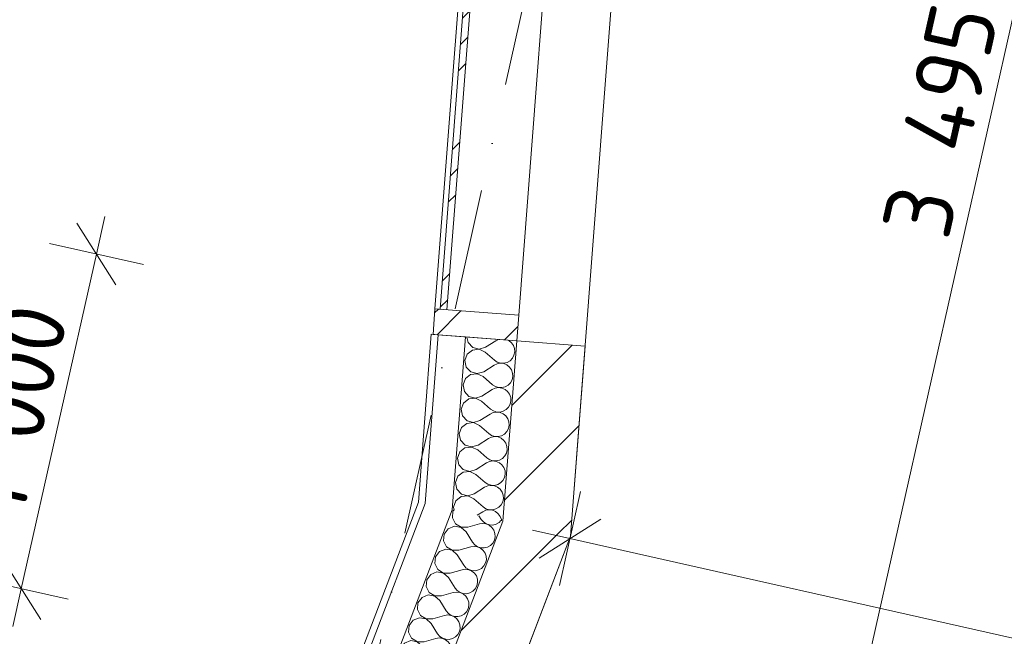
# Model space of a CAD drawing. Header units: millimetres. Extents: x -7213913 to -6930480, y 6129472 to 6353620.
# Tile 47 of 256: x -7203737 to -7200865, y 6177907 to 6179704. Entities that reach past the tile are written whole.
import ezdxf
from ezdxf.enums import TextEntityAlignment as Align

# ---------------------------------------------------------------- set-up
doc = ezdxf.new("R2010")
doc.units = ezdxf.units.MM
doc.header["$MEASUREMENT"] = 0
doc.set_wipeout_variables(frame=1)
doc.linetypes.add('Wipeout_Contour', pattern=[1000, 0, -1000])
doc.linetypes.add('Штрихпунктирная', pattern=[670.277762, 352.777767, -176.388884, 0, -141.111112])
for name, color, linetype in [('S - квартира_помещение.АР', 7, 'Continuous'), ('АР-Стены_внешние_.АР', 7, 'Continuous'), ('АР-Стены_Наружные ВИТРАЖ', 7, 'Continuous'), ('АР-Стены_Перегородки_межквартирные_200.АР', 7, 'Continuous'), ('АР-Чертеж-Оси_Осевые размеры.АР', 7, 'Continuous'), ('АР-Чертеж-Размеры.АР', 7, 'Continuous')]:
    doc.layers.add(name, color=color, linetype=linetype)
for name, color, linetype, lineweight in [('S - квартира_помещение.АР_Ном._пера__2', 8, 'Continuous', 15), ('АР-Стены_внешние_.АР_Ном._пера__1', 7, 'Continuous', 0), ('АР-Стены_Наружные ВИТРАЖ_Ном._пера__120', 7, 'Continuous', 0), ('АР-Стены_Перегородки_межквартирные_200.АР_Ном._пера__1', 7, 'Continuous', 30), ('АР-Чертеж-Оси_Осевые размеры.АР_Ном._пера__1', 7, 'Continuous', 0), ('АР-Чертеж-Оси_Осевые размеры.АР_Ном._пера__120', 7, 'Continuous', 0), ('АР-Чертеж-Размеры.АР_Ном._пера__1', 7, 'Continuous', 0), ('Паспорта Зон Archicad_Ном._пера__1', 7, 'Continuous', 0)]:
    doc.layers.add(name, color=color, linetype=linetype, lineweight=lineweight)
doc.styles.add('РЎР“Р•РќР•Р\xa0Р\x98Р\xa0_РЎРўР\x98Р›Р¬_1', font='txt')
doc.styles.add('РЎР“Р•РќР•Р\xa0Р\x98Р\xa0_РЎРўР\x98Р›Р¬_2', font='calibri.ttf')
doc.styles.add('РЎР“Р•РќР•Р\xa0Р\x98Р\xa0_РЎРўР\x98Р›Р¬_3', font='GOST_Common.ttf')
doc.styles.add('РЎР“Р•РќР•Р\xa0Р\x98Р\xa0_РЎРўР\x98Р›Р¬_5', font='GOTHIC.TTF')
doc.styles.add('РЎР“Р•РќР•Р\xa0Р\x98Р\xa0_РЎРўР\x98Р›Р¬_7', font='isocpeur.ttf')
doc.dimstyles.new('СГЕНЕРИР_СТИЛЬ__2', dxfattribs={"dimtxt": 400, "dimasz": 332.5, "dimexe": 0.18, "dimexo": 0.0625, "dimgap": 0, "dimtad": 1, "dimdec": 0, "dimzin": 0, "dimdsep": 46, "dimtxsty": 'РЎР“Р•РќР•Р\xa0Р\x98Р\xa0_РЎРўР\x98Р›Р¬_5', "dimblk": 'ARROWHEAD_6', "dimblk1": 'ARROWHEAD_6', "dimblk2": 'ARROWHEAD_6', "dimcen": 0.09, "dimse1": 1, "dimse2": 1, "dimclrd": 7, "dimclre": 7, "dimclrt": 7, "dimazin": 0, "dimtfac": 1, "dimtdec": 4, "dimtmove": 2, "dimatfit": 3, "dimfxl": 1, "dimtolj": 1, "dimtzin": 0, "dimarcsym": 0})
doc.dimstyles.new('СГЕНЕРИР_СТИЛЬ__5', dxfattribs={"dimtxt": 200, "dimasz": 142.5, "dimexe": 0.18, "dimexo": 0.0625, "dimgap": 0, "dimtad": 1, "dimdec": 0, "dimzin": 0, "dimdsep": 46, "dimtxsty": 'РЎР“Р•РќР•Р\xa0Р\x98Р\xa0_РЎРўР\x98Р›Р¬_3', "dimblk": 'ARROWHEAD_6', "dimblk1": 'ARROWHEAD_6', "dimblk2": 'ARROWHEAD_6', "dimcen": 0.09, "dimse1": 1, "dimse2": 1, "dimclrd": 7, "dimclre": 7, "dimclrt": 7, "dimazin": 0, "dimtfac": 1, "dimtdec": 4, "dimtmove": 0, "dimatfit": 3, "dimfxl": 1, "dimtolj": 1, "dimtzin": 0, "dimarcsym": 0})
pattern_1 = [(45, (-6566190.34, 6562677.8), (-176.776695, 176.776695), []), (45, (-6566225.7, 6562713.15), (-176.776695, 176.776695), []), (45, (-6566261.05, 6562748.5), (-176.776695, 176.776695), [])]
pattern_2 = [(45, (-6566190.34, 6562677.8), (-127.279217, 127.279217), [])]

# ---------------------------------------------------------------- blocks, each defined once
blk = doc.blocks.new('Кухня-столовая_1_48_10', base_point=(-7200644.6, 6178194.4))
at = {"layer": 'S - квартира_помещение.АР_Ном._пера__2', "color": 8, "linetype": 'Continuous', "lineweight": 15, "flags": 128}
blk.add_lwpolyline([(-7202252.7, 6177877.6), (-7198295.6, 6176988.9), (-7198339.5, 6176793.7), (-7197266.3, 6176552.7), (-7197112.9, 6177235.7), (-7195795.6, 6176939.8), (-7195642.2, 6177622.8), (-7195008, 6177480.4), (-7194505.2, 6179719.3), (-7196749.3, 6180223.4), (-7196738.4, 6180272.1), (-7199637, 6180923.2), (-7199648, 6180874.4), (-7201885.8, 6181377), (-7202130.1, 6178198.2)], close=True, dxfattribs=at)
at = {"layer": 'Паспорта Зон Archicad_Ном._пера__1', "color": 7, "lineweight": 0, "style": 'РЎР“Р•РќР•Р\xa0Р\x98Р\xa0_РЎРўР\x98Р›Р¬_1'}
blk.add_attdef('ROOM_NUMBER', text='', height=250, rotation=347.3417, dxfattribs=at).set_placement((-7200238.5, 6179348.7), align=Align.MIDDLE_CENTER)
at = {"layer": 'Паспорта Зон Archicad_Ном._пера__1', "color": 7, "lineweight": 0, "style": 'РЎР“Р•РќР•Р\xa0Р\x98Р\xa0_РЎРўР\x98Р›Р¬_2'}
blk.add_attdef('ROOM_AREA', text='', height=200, rotation=347.3417, dxfattribs=at).set_placement((-7198260.6, 6177144.9), align=Align.MIDDLE_RIGHT)
blk = doc.blocks.new('Навесная Стена_17_10', base_point=(-6566190.3, 6562677.8))
at = {"layer": 'АР-Стены_Наружные ВИТРАЖ_Ном._пера__120', "color": 7, "linetype": 'Continuous', "lineweight": 0, "flags": 128}
for points in [[(-7202525.5, 6178861.5), (-7202407.1, 6180400.5)], [(-7202281.2, 6178842.8), (-7202162.9, 6180381.7)]]:
    blk.add_lwpolyline(points, dxfattribs=at)
at = {"color": 254, "linetype": 'Wipeout_Contour', "lineweight": 0, "ltscale": 37960606.55012028}
blk.add_wipeout([(-7202392.2, 6180399.4), (-7202510.5, 6178860.4), (-7202490.6, 6178858.8), (-7202372.2, 6180397.8)], dxfattribs=at).dxf.layer = 'АР-Стены_Наружные ВИТРАЖ'
at = {"layer": 'АР-Стены_Наружные ВИТРАЖ', "linetype": 'Continuous', "lineweight": 0, "true_color": 0x000000}
h = blk.add_hatch(dxfattribs=at)
h.set_pattern_fill('АЛЮМИНИЙ_000A', color=18, style=0, pattern_type=2)
h.set_pattern_definition(pattern_1)
h.paths.add_polyline_path([(-7202392.2, 6180399.4), (-7202510.5, 6178860.4), (-7202490.6, 6178858.8), (-7202372.2, 6180397.8)])
at = {"layer": 'АР-Стены_Наружные ВИТРАЖ_Ном._пера__120', "color": 7, "linetype": 'Continuous', "lineweight": 0, "flags": 128}
blk.add_lwpolyline([(-7202392.2, 6180399.4), (-7202372.2, 6180397.8), (-7202490.6, 6178858.8), (-7202510.5, 6178860.4)], close=True, dxfattribs=at)
at = {"color": 254, "linetype": 'Wipeout_Contour', "lineweight": 0, "ltscale": 37958378.61858112}
blk.add_wipeout([(-7202531.2, 6178786.8), (-7202286.9, 6178768), (-7202281.2, 6178842.8), (-7202525.5, 6178861.5)], dxfattribs=at).dxf.layer = 'АР-Стены_Наружные ВИТРАЖ'
at = {"layer": 'АР-Стены_Наружные ВИТРАЖ', "linetype": 'Continuous', "lineweight": 0, "true_color": 0x000000}
h = blk.add_hatch(dxfattribs=at)
h.set_pattern_fill('АЛЮМИНИЙ_000A', color=18, style=0, pattern_type=2)
h.set_pattern_definition(pattern_1)
h.paths.add_polyline_path([(-7202531.2, 6178786.8), (-7202286.9, 6178768), (-7202281.2, 6178842.8), (-7202525.5, 6178861.5)])
at = {"layer": 'АР-Стены_Наружные ВИТРАЖ_Ном._пера__120', "color": 7, "linetype": 'Continuous', "lineweight": 0, "flags": 128}
blk.add_lwpolyline([(-7202531.2, 6178786.8), (-7202525.5, 6178861.5), (-7202281.2, 6178842.8), (-7202286.9, 6178768)], close=True, dxfattribs=at)
blk = doc.blocks.new('Стена_161_10', base_point=(-7202187.2, 6178760.3))
at = {"layer": 'АР-Стены_Перегородки_межквартирные_200.АР', "linetype": 'Continuous', "lineweight": 0, "true_color": 0x000000}
h = blk.add_hatch(dxfattribs=at)
h.set_pattern_fill('БЛОКИ_БЕТОННЫЕ_ЭФФЕКТИВН_28', color=18, style=0, pattern_type=2)
h.set_pattern_definition(pattern_2)
h.paths.add_polyline_path([(-7202286.9, 6178768), (-7202327.3, 6178242.5), (-7202130.1, 6178198.2), (-7202087.5, 6178752.6)])
at = {"layer": 'АР-Стены_Перегородки_межквартирные_200.АР_Ном._пера__1', "color": 7, "linetype": 'Continuous', "lineweight": 15, "flags": 128}
for points in [[(-7202286.9, 6178768), (-7202327.3, 6178242.5)], [(-7202087.5, 6178752.6), (-7202286.9, 6178768)], [(-7202130.1, 6178198.2), (-7202087.5, 6178752.6)]]:
    blk.add_lwpolyline(points, dxfattribs=at)
blk = doc.blocks.new('Стена_162_10', base_point=(-7202228.7, 6178220.4))
at = {"layer": 'АР-Стены_Перегородки_межквартирные_200.АР', "linetype": 'Continuous', "lineweight": 0, "true_color": 0x000000}
h = blk.add_hatch(dxfattribs=at)
h.set_pattern_fill('БЛОКИ_БЕТОННЫЕ_ЭФФЕКТИВН_28', color=18, style=0, pattern_type=2)
h.set_pattern_definition(pattern_2)
h.paths.add_polyline_path([(-7202327.3, 6178242.5), (-7202515.5, 6177750.2), (-7202328.7, 6177678.8), (-7202130.1, 6178198.2)])
at = {"layer": 'АР-Стены_Перегородки_межквартирные_200.АР_Ном._пера__1', "color": 7, "linetype": 'Continuous', "lineweight": 15, "flags": 128}
for points in [[(-7202327.3, 6178242.5), (-7202515.5, 6177750.2)], [(-7202328.7, 6177678.8), (-7202130.1, 6178198.2)], [(-7202515.5, 6177750.2), (-7202328.7, 6177678.8)]]:
    blk.add_lwpolyline(points, dxfattribs=at)
blk = doc.blocks.new('*X676', base_point=(-6566190.3, 6562677.8))
at = {"layer": 'АР-Стены_внешние_.АР_Ном._пера__1', "color": 7, "linetype": 'Continuous', "lineweight": 0}
for p, q in [((-7202432.1, 6178779.1), (-7202428.8, 6178762.9)), ((-7202377.9, 6178749.2), (-7202347.8, 6178768.3)), ((-7202339.7, 6178772), (-7202347.8, 6178768.3)), ((-7202310.2, 6178768.8), (-7202312.9, 6178770)), ((-7202302.6, 6178762.6), (-7202310.2, 6178768.8)), ((-7202416.1, 6178741.1), (-7202431.4, 6178729.1)), ((-7202428.8, 6178762.9), (-7202415.5, 6178748.7)), ((-7202396.6, 6178743.3), (-7202416.1, 6178741.1)), ((-7202415.5, 6178748.7), (-7202396.6, 6178743.6)), ((-7202396.6, 6178743.6), (-7202377.9, 6178749.2)), ((-7202379, 6178734.9), (-7202396.6, 6178743.3)), ((-7202296.9, 6178754.6), (-7202302.6, 6178762.6)), ((-7202293.6, 6178745.3), (-7202296.9, 6178754.6)), ((-7202293, 6178735.5), (-7202293.6, 6178745.3)), ((-7202431.4, 6178729.1), (-7202438.2, 6178710.8)), ((-7202438.2, 6178710.8), (-7202434.3, 6178691.7)), ((-7202379, 6178734.9), (-7202352.2, 6178711.4)), ((-7202352.2, 6178711.4), (-7202343.9, 6178705.9)), ((-7202315.1, 6178705.1), (-7202306.6, 6178710.1)), ((-7202306.6, 6178710.1), (-7202299.8, 6178717.2)), ((-7202299.8, 6178717.2), (-7202295.1, 6178725.8)), ((-7202295.1, 6178725.8), (-7202293, 6178735.5)), ((-7202434.3, 6178691.7), (-7202420.9, 6178677.4)), ((-7202383.4, 6178677.9), (-7202353.3, 6178697.1)), ((-7202344.3, 6178701.2), (-7202353.3, 6178697.1)), ((-7202334.6, 6178702.7), (-7202344.3, 6178701.2)), ((-7202343.9, 6178705.9), (-7202334.5, 6178703)), ((-7202324.8, 6178701.5), (-7202334.6, 6178702.7)), ((-7202334.5, 6178703), (-7202324.7, 6178702.7)), ((-7202315.7, 6178697.6), (-7202324.8, 6178701.5)), ((-7202324.7, 6178702.7), (-7202315.1, 6178705.1)), ((-7202308.1, 6178691.4), (-7202315.7, 6178697.6)), ((-7202302.4, 6178683.4), (-7202308.1, 6178691.4)), ((-7202299.1, 6178674.1), (-7202302.4, 6178683.4)), ((-7202436.9, 6178657.9), (-7202443.7, 6178639.6)), ((-7202421.5, 6178669.9), (-7202436.9, 6178657.9)), ((-7202402.1, 6178672.1), (-7202421.5, 6178669.9)), ((-7202420.9, 6178677.4), (-7202402.1, 6178672.4)), ((-7202402.1, 6178672.4), (-7202383.4, 6178677.9)), ((-7202384.5, 6178663.7), (-7202402.1, 6178672.1)), ((-7202384.5, 6178663.7), (-7202357.6, 6178640.1)), ((-7202305.2, 6178645.9), (-7202300.6, 6178654.6)), ((-7202300.6, 6178654.6), (-7202298.5, 6178664.2)), ((-7202298.5, 6178664.2), (-7202299.1, 6178674.1)), ((-7202443.7, 6178639.6), (-7202439.8, 6178620.5)), ((-7202388.9, 6178606.7), (-7202358.7, 6178625.9)), ((-7202349.8, 6178630), (-7202358.7, 6178625.9)), ((-7202357.6, 6178640.1), (-7202349.4, 6178634.7)), ((-7202340, 6178631.5), (-7202349.8, 6178630)), ((-7202349.4, 6178634.7), (-7202340, 6178631.8)), ((-7202340, 6178631.8), (-7202330.2, 6178631.5)), ((-7202330.3, 6178630.2), (-7202340, 6178631.5)), ((-7202321.2, 6178626.4), (-7202330.3, 6178630.2)), ((-7202330.2, 6178631.5), (-7202320.6, 6178633.9)), ((-7202313.5, 6178620.2), (-7202321.2, 6178626.4)), ((-7202320.6, 6178633.9), (-7202312.1, 6178638.9)), ((-7202312.1, 6178638.9), (-7202305.2, 6178645.9)), ((-7202427, 6178598.7), (-7202442.4, 6178586.7)), ((-7202439.8, 6178620.5), (-7202426.4, 6178606.2)), ((-7202407.6, 6178600.9), (-7202427, 6178598.7)), ((-7202426.4, 6178606.2), (-7202407.6, 6178601.1)), ((-7202407.6, 6178601.1), (-7202388.9, 6178606.7)), ((-7202390, 6178592.5), (-7202407.6, 6178600.9)), ((-7202307.8, 6178612.2), (-7202313.5, 6178620.2)), ((-7202304.6, 6178602.9), (-7202307.8, 6178612.2)), ((-7202304, 6178593), (-7202304.6, 6178602.9)), ((-7202442.4, 6178586.7), (-7202449.1, 6178568.4)), ((-7202449.1, 6178568.4), (-7202445.3, 6178549.2)), ((-7202390, 6178592.5), (-7202363.1, 6178568.9)), ((-7202363.1, 6178568.9), (-7202354.9, 6178563.5)), ((-7202326.1, 6178562.7), (-7202317.6, 6178567.6)), ((-7202317.6, 6178567.6), (-7202310.7, 6178574.7)), ((-7202310.7, 6178574.7), (-7202306.1, 6178583.4)), ((-7202306.1, 6178583.4), (-7202304, 6178593)), ((-7202445.3, 6178549.2), (-7202431.9, 6178535)), ((-7202394.3, 6178535.5), (-7202364.2, 6178554.7)), ((-7202355.3, 6178558.8), (-7202364.2, 6178554.7)), ((-7202345.5, 6178560.3), (-7202355.3, 6178558.8)), ((-7202354.9, 6178563.5), (-7202345.5, 6178560.5)), ((-7202345.5, 6178560.5), (-7202335.6, 6178560.3)), ((-7202335.7, 6178559), (-7202345.5, 6178560.3)), ((-7202326.7, 6178555.2), (-7202335.7, 6178559)), ((-7202335.6, 6178560.3), (-7202326.1, 6178562.7)), ((-7202319, 6178549), (-7202326.7, 6178555.2)), ((-7202313.3, 6178540.9), (-7202319, 6178549)), ((-7202310, 6178531.6), (-7202313.3, 6178540.9)), ((-7202447.9, 6178515.5), (-7202454.6, 6178497.2)), ((-7202432.5, 6178527.5), (-7202447.9, 6178515.5)), ((-7202413.1, 6178529.6), (-7202432.5, 6178527.5)), ((-7202431.9, 6178535), (-7202413.1, 6178529.9)), ((-7202413.1, 6178529.9), (-7202394.3, 6178535.5)), ((-7202395.4, 6178521.3), (-7202413.1, 6178529.6)), ((-7202395.4, 6178521.3), (-7202368.6, 6178497.7)), ((-7202316.2, 6178503.5), (-7202311.5, 6178512.2)), ((-7202311.5, 6178512.2), (-7202309.4, 6178521.8)), ((-7202309.4, 6178521.8), (-7202310, 6178531.6)), ((-7202454.6, 6178497.2), (-7202450.7, 6178478)), ((-7202399.8, 6178464.3), (-7202369.7, 6178483.5)), ((-7202360.7, 6178487.6), (-7202369.7, 6178483.5)), ((-7202368.6, 6178497.7), (-7202360.4, 6178492.3)), ((-7202351, 6178489), (-7202360.7, 6178487.6)), ((-7202360.4, 6178492.3), (-7202351, 6178489.3)), ((-7202351, 6178489.3), (-7202341.1, 6178489.1)), ((-7202341.2, 6178487.8), (-7202351, 6178489)), ((-7202332.1, 6178484), (-7202341.2, 6178487.8)), ((-7202341.1, 6178489.1), (-7202331.6, 6178491.5)), ((-7202324.5, 6178477.8), (-7202332.1, 6178484)), ((-7202331.6, 6178491.5), (-7202323, 6178496.4)), ((-7202323, 6178496.4), (-7202316.2, 6178503.5)), ((-7202438, 6178456.3), (-7202453.3, 6178444.2)), ((-7202450.7, 6178478), (-7202437.4, 6178463.8)), ((-7202418.6, 6178458.4), (-7202438, 6178456.3)), ((-7202437.4, 6178463.8), (-7202418.5, 6178458.7)), ((-7202400.9, 6178450), (-7202418.6, 6178458.4)), ((-7202418.5, 6178458.7), (-7202399.8, 6178464.3)), ((-7202318.8, 6178469.7), (-7202324.5, 6178477.8)), ((-7202315.5, 6178460.4), (-7202318.8, 6178469.7)), ((-7202314.9, 6178450.6), (-7202315.5, 6178460.4)), ((-7202453.3, 6178444.2), (-7202460.1, 6178425.9)), ((-7202460.1, 6178425.9), (-7202456.2, 6178406.8)), ((-7202400.9, 6178450), (-7202374.1, 6178426.5)), ((-7202374.1, 6178426.5), (-7202365.8, 6178421.1)), ((-7202337, 6178420.3), (-7202328.5, 6178425.2)), ((-7202328.5, 6178425.2), (-7202321.7, 6178432.3)), ((-7202321.7, 6178432.3), (-7202317, 6178441)), ((-7202317, 6178441), (-7202314.9, 6178450.6)), ((-7202456.2, 6178406.8), (-7202442.8, 6178392.6)), ((-7202405.3, 6178393.1), (-7202375.2, 6178412.2)), ((-7202366.2, 6178416.3), (-7202375.2, 6178412.2)), ((-7202356.5, 6178417.8), (-7202366.2, 6178416.3)), ((-7202365.8, 6178421.1), (-7202356.4, 6178418.1)), ((-7202346.7, 6178416.6), (-7202356.5, 6178417.8)), ((-7202356.4, 6178418.1), (-7202346.6, 6178417.8)), ((-7202337.6, 6178412.7), (-7202346.7, 6178416.6)), ((-7202346.6, 6178417.8), (-7202337, 6178420.3)), ((-7202330, 6178406.6), (-7202337.6, 6178412.7)), ((-7202324.3, 6178398.5), (-7202330, 6178406.6)), ((-7202321, 6178389.2), (-7202324.3, 6178398.5)), ((-7202458.8, 6178373), (-7202465.6, 6178354.7)), ((-7202443.4, 6178385.1), (-7202458.8, 6178373)), ((-7202424, 6178387.2), (-7202443.4, 6178385.1)), ((-7202442.8, 6178392.6), (-7202424, 6178387.5)), ((-7202424, 6178387.5), (-7202405.3, 6178393.1)), ((-7202406.4, 6178378.8), (-7202424, 6178387.2)), ((-7202406.4, 6178378.8), (-7202379.5, 6178355.3)), ((-7202327.1, 6178361.1), (-7202322.5, 6178369.7)), ((-7202322.5, 6178369.7), (-7202320.4, 6178379.4)), ((-7202320.4, 6178379.4), (-7202321, 6178389.2)), ((-7202465.6, 6178354.7), (-7202461.7, 6178335.6)), ((-7202410.8, 6178321.8), (-7202380.6, 6178341)), ((-7202371.7, 6178345.1), (-7202380.6, 6178341)), ((-7202379.5, 6178355.3), (-7202371.3, 6178349.9)), ((-7202361.9, 6178346.6), (-7202371.7, 6178345.1)), ((-7202371.3, 6178349.9), (-7202361.9, 6178346.9)), ((-7202361.9, 6178346.9), (-7202352.1, 6178346.6)), ((-7202352.2, 6178345.4), (-7202361.9, 6178346.6)), ((-7202343.1, 6178341.5), (-7202352.2, 6178345.4)), ((-7202352.1, 6178346.6), (-7202342.5, 6178349)), ((-7202335.4, 6178335.3), (-7202343.1, 6178341.5)), ((-7202342.5, 6178349), (-7202334, 6178354)), ((-7202334, 6178354), (-7202327.1, 6178361.1)), ((-7202448.9, 6178313.8), (-7202464.3, 6178301.8)), ((-7202461.7, 6178335.6), (-7202448.3, 6178321.4)), ((-7202429.5, 6178316), (-7202448.9, 6178313.8)), ((-7202448.3, 6178321.4), (-7202429.5, 6178316.3)), ((-7202429.5, 6178316.3), (-7202410.8, 6178321.8)), ((-7202411.9, 6178307.6), (-7202429.5, 6178316)), ((-7202411.9, 6178307.6), (-7202385, 6178284)), ((-7202329.7, 6178327.3), (-7202335.4, 6178335.3)), ((-7202326.5, 6178318), (-7202329.7, 6178327.3)), ((-7202328, 6178298.5), (-7202325.9, 6178308.2)), ((-7202325.9, 6178308.2), (-7202326.5, 6178318)), ((-7202464.3, 6178301.8), (-7202471, 6178283.5)), ((-7202471, 6178283.5), (-7202469.2, 6178274.4)), ((-7202385, 6178284), (-7202376.8, 6178278.6)), ((-7202376.8, 6178278.6), (-7202367.4, 6178275.7)), ((-7202348, 6178277.8), (-7202339.5, 6178282.8)), ((-7202339.5, 6178282.8), (-7202332.6, 6178289.8)), ((-7202332.6, 6178289.8), (-7202328, 6178298.5)), ((-7202402.5, 6178259.4), (-7202386.1, 6178269.8)), ((-7202377.2, 6178273.9), (-7202386.1, 6178269.8)), ((-7202367.4, 6178275.4), (-7202377.2, 6178273.9)), ((-7202367.4, 6178275.7), (-7202357.5, 6178275.4)), ((-7202357.6, 6178274.2), (-7202367.4, 6178275.4)), ((-7202348.6, 6178270.3), (-7202357.6, 6178274.2)), ((-7202357.5, 6178275.4), (-7202348, 6178277.8)), ((-7202340.9, 6178264.1), (-7202348.6, 6178270.3)), ((-7202335.2, 6178256.1), (-7202340.9, 6178264.1)), ((-7202331.9, 6178246.8), (-7202335.2, 6178256.1)), ((-7202331.7, 6178243.5), (-7202331.9, 6178246.8))]:
    blk.add_line(p, q, dxfattribs=at)
blk = doc.blocks.new('Стена_318_10', base_point=(-7202286.9, 6178768))
at = {"layer": 'АР-Стены_внешние_.АР_Ном._пера__1', "color": 7, "linetype": 'Continuous', "lineweight": 0}
for p, q in [((-7202516.3, 6178785.6), (-7202554.1, 6178293.4)), ((-7202436.5, 6178779.5), (-7202475.2, 6178275.7))]:
    blk.add_line(p, q, dxfattribs=at)
at = {"layer": 'АР-Стены_внешние_.АР_Ном._пера__1', "color": 7, "linetype": 'Continuous', "lineweight": 0, "flags": 128}
for points in [[(-7202536.2, 6178787.1), (-7202573.8, 6178297.9)], [(-7202536.2, 6178787.1), (-7202516.3, 6178785.6)], [(-7202516.3, 6178785.6), (-7202436.5, 6178779.5)], [(-7202436.5, 6178779.5), (-7202286.9, 6178768)], [(-7202327.3, 6178242.5), (-7202286.9, 6178768)]]:
    blk.add_lwpolyline(points, dxfattribs=at)
at = {"layer": 'АР-Стены_внешние_.АР', "color": 7, "lineweight": 0}
blk.add_blockref('*X676', (-6566190.3, 6562677.8), dxfattribs=at)
blk = doc.blocks.new('*X678', base_point=(-6566190.3, 6562677.8))
at = {"layer": 'АР-Стены_внешние_.АР_Ном._пера__1', "color": 7, "linetype": 'Continuous', "lineweight": 0}
for p, q in [((-7202473, 6178271.4), (-7202474.7, 6178252)), ((-7202474.7, 6178252), (-7202466, 6178234.6)), ((-7202470.6, 6178274.7), (-7202473, 6178271.4)), ((-7202397.1, 6178258.2), (-7202390.4, 6178247.5)), ((-7202468.7, 6178227.5), (-7202486.8, 6178220.4)), ((-7202449.5, 6178224.1), (-7202468.7, 6178227.5)), ((-7202466, 6178234.6), (-7202449.4, 6178224.3)), ((-7202434.9, 6178211), (-7202449.5, 6178224.1)), ((-7202449.4, 6178224.3), (-7202429.8, 6178224.4)), ((-7202429.8, 6178224.4), (-7202395.5, 6178234.2)), ((-7202385.8, 6178235.5), (-7202395.5, 6178234.2)), ((-7202390.4, 6178247.5), (-7202384.1, 6178240)), ((-7202376, 6178234.2), (-7202385.8, 6178235.5)), ((-7202384.1, 6178240), (-7202375.9, 6178234.5)), ((-7202367, 6178230.2), (-7202376, 6178234.2)), ((-7202375.9, 6178234.5), (-7202366.5, 6178231.4)), ((-7202359.4, 6178224), (-7202367, 6178230.2)), ((-7202366.5, 6178231.4), (-7202356.7, 6178231)), ((-7202353.8, 6178215.9), (-7202359.4, 6178224)), ((-7202356.7, 6178231), (-7202347.1, 6178233.3)), ((-7202347.1, 6178233.3), (-7202338.5, 6178238.2)), ((-7202338.5, 6178238.2), (-7202333, 6178243.8)), ((-7202498.5, 6178204.7), (-7202500.2, 6178185.3)), ((-7202486.8, 6178220.4), (-7202498.5, 6178204.7)), ((-7202434.9, 6178211), (-7202415.9, 6178180.8)), ((-7202350.6, 6178206.5), (-7202353.8, 6178215.9)), ((-7202352.3, 6178187.1), (-7202350.1, 6178196.7)), ((-7202350.1, 6178196.7), (-7202350.6, 6178206.5)), ((-7202500.2, 6178185.3), (-7202491.5, 6178167.8)), ((-7202491.5, 6178167.8), (-7202474.9, 6178157.6)), ((-7202455.4, 6178157.6), (-7202421, 6178167.4)), ((-7202411.3, 6178168.8), (-7202421, 6178167.4)), ((-7202415.9, 6178180.8), (-7202409.6, 6178173.3)), ((-7202401.5, 6178167.5), (-7202411.3, 6178168.8)), ((-7202409.6, 6178173.3), (-7202401.4, 6178167.8)), ((-7202392.5, 6178163.5), (-7202401.5, 6178167.5)), ((-7202401.4, 6178167.8), (-7202392, 6178164.7)), ((-7202392, 6178164.7), (-7202382.2, 6178164.3)), ((-7202382.2, 6178164.3), (-7202372.6, 6178166.6)), ((-7202372.6, 6178166.6), (-7202364, 6178171.4)), ((-7202364, 6178171.4), (-7202357.1, 6178178.4)), ((-7202357.1, 6178178.4), (-7202352.3, 6178187.1)), ((-7202524, 6178138), (-7202525.8, 6178118.6)), ((-7202512.3, 6178153.6), (-7202524, 6178138)), ((-7202494.2, 6178160.8), (-7202512.3, 6178153.6)), ((-7202475, 6178157.3), (-7202494.2, 6178160.8)), ((-7202460.5, 6178144.3), (-7202475, 6178157.3)), ((-7202474.9, 6178157.6), (-7202455.4, 6178157.6)), ((-7202460.5, 6178144.3), (-7202441.4, 6178114.1)), ((-7202384.9, 6178157.2), (-7202392.5, 6178163.5)), ((-7202379.3, 6178149.1), (-7202384.9, 6178157.2)), ((-7202376.1, 6178139.8), (-7202379.3, 6178149.1)), ((-7202375.6, 6178130), (-7202376.1, 6178139.8)), ((-7202525.8, 6178118.6), (-7202517, 6178101.1)), ((-7202441.4, 6178114.1), (-7202435.1, 6178106.5)), ((-7202435.1, 6178106.5), (-7202426.9, 6178101)), ((-7202389.5, 6178104.7), (-7202382.6, 6178111.7)), ((-7202382.6, 6178111.7), (-7202377.8, 6178120.4)), ((-7202377.8, 6178120.4), (-7202375.6, 6178130)), ((-7202537.8, 6178086.9), (-7202549.5, 6178071.3)), ((-7202519.7, 6178094.1), (-7202537.8, 6178086.9)), ((-7202500.5, 6178090.6), (-7202519.7, 6178094.1)), ((-7202517, 6178101.1), (-7202500.4, 6178090.9)), ((-7202486, 6178077.6), (-7202500.5, 6178090.6)), ((-7202500.4, 6178090.9), (-7202480.9, 6178090.9)), ((-7202486, 6178077.6), (-7202466.9, 6178047.4)), ((-7202480.9, 6178090.9), (-7202446.5, 6178100.7)), ((-7202436.8, 6178102.1), (-7202446.5, 6178100.7)), ((-7202427, 6178100.8), (-7202436.8, 6178102.1)), ((-7202418, 6178096.8), (-7202427, 6178100.8)), ((-7202426.9, 6178101), (-7202417.5, 6178098)), ((-7202410.4, 6178090.5), (-7202418, 6178096.8)), ((-7202417.5, 6178098), (-7202407.7, 6178097.6)), ((-7202404.8, 6178082.4), (-7202410.4, 6178090.5)), ((-7202407.7, 6178097.6), (-7202398.1, 6178099.9)), ((-7202401.6, 6178073.1), (-7202404.8, 6178082.4)), ((-7202398.1, 6178099.9), (-7202389.5, 6178104.7)), ((-7202549.5, 6178071.3), (-7202551.3, 6178051.8)), ((-7202551.3, 6178051.8), (-7202542.5, 6178034.4)), ((-7202408.1, 6178045), (-7202403.3, 6178053.6)), ((-7202403.3, 6178053.6), (-7202401.1, 6178063.2)), ((-7202401.1, 6178063.2), (-7202401.6, 6178073.1)), ((-7202563.3, 6178020.2), (-7202575, 6178004.6)), ((-7202545.2, 6178027.4), (-7202563.3, 6178020.2)), ((-7202526, 6178023.9), (-7202545.2, 6178027.4)), ((-7202542.5, 6178034.4), (-7202525.9, 6178024.2)), ((-7202511.5, 6178010.8), (-7202526, 6178023.9)), ((-7202525.9, 6178024.2), (-7202506.4, 6178024.2)), ((-7202506.4, 6178024.2), (-7202472, 6178034)), ((-7202462.3, 6178035.4), (-7202472, 6178034)), ((-7202466.9, 6178047.4), (-7202460.6, 6178039.8)), ((-7202452.5, 6178034), (-7202462.3, 6178035.4)), ((-7202460.6, 6178039.8), (-7202452.4, 6178034.3)), ((-7202443.5, 6178030.1), (-7202452.5, 6178034)), ((-7202452.4, 6178034.3), (-7202443, 6178031.2)), ((-7202435.9, 6178023.8), (-7202443.5, 6178030.1)), ((-7202443, 6178031.2), (-7202433.2, 6178030.8)), ((-7202430.3, 6178015.7), (-7202435.9, 6178023.8)), ((-7202433.2, 6178030.8), (-7202423.6, 6178033.2)), ((-7202423.6, 6178033.2), (-7202415, 6178038)), ((-7202415, 6178038), (-7202408.1, 6178045)), ((-7202575, 6178004.6), (-7202576.8, 6177985.1)), ((-7202511.5, 6178010.8), (-7202492.4, 6177980.6)), ((-7202427.1, 6178006.4), (-7202430.3, 6178015.7)), ((-7202428.8, 6177986.9), (-7202426.6, 6177996.5)), ((-7202426.6, 6177996.5), (-7202427.1, 6178006.4)), ((-7202576.8, 6177985.1), (-7202568, 6177967.7)), ((-7202568, 6177967.7), (-7202551.4, 6177957.4)), ((-7202531.9, 6177957.5), (-7202497.5, 6177967.3)), ((-7202487.8, 6177968.7), (-7202497.5, 6177967.3)), ((-7202492.4, 6177980.6), (-7202486.1, 6177973.1)), ((-7202478, 6177967.3), (-7202487.8, 6177968.7)), ((-7202486.1, 6177973.1), (-7202477.9, 6177967.6)), ((-7202469, 6177963.4), (-7202478, 6177967.3)), ((-7202477.9, 6177967.6), (-7202468.5, 6177964.5)), ((-7202461.4, 6177957.1), (-7202469, 6177963.4)), ((-7202468.5, 6177964.5), (-7202458.7, 6177964.1)), ((-7202458.7, 6177964.1), (-7202449.1, 6177966.4)), ((-7202449.1, 6177966.4), (-7202440.5, 6177971.3)), ((-7202440.5, 6177971.3), (-7202433.6, 6177978.3)), ((-7202433.6, 6177978.3), (-7202428.8, 6177986.9)), ((-7202600.5, 6177937.8), (-7202602.3, 6177918.4)), ((-7202588.9, 6177953.5), (-7202600.5, 6177937.8)), ((-7202570.7, 6177960.6), (-7202588.9, 6177953.5)), ((-7202551.5, 6177957.2), (-7202570.7, 6177960.6)), ((-7202537, 6177944.1), (-7202551.5, 6177957.2)), ((-7202551.4, 6177957.4), (-7202531.9, 6177957.5)), ((-7202537, 6177944.1), (-7202517.9, 6177913.9)), ((-7202455.8, 6177949), (-7202461.4, 6177957.1)), ((-7202452.6, 6177939.6), (-7202455.8, 6177949)), ((-7202452.1, 6177929.8), (-7202452.6, 6177939.6)), ((-7202602.3, 6177918.4), (-7202593.5, 6177901)), ((-7202517.9, 6177913.9), (-7202511.6, 6177906.4)), ((-7202511.6, 6177906.4), (-7202503.4, 6177900.9)), ((-7202466, 6177904.6), (-7202459.1, 6177911.6)), ((-7202459.1, 6177911.6), (-7202454.3, 6177920.2)), ((-7202454.3, 6177920.2), (-7202452.1, 6177929.8)), ((-7202614.4, 6177886.8), (-7202626, 6177871.1)), ((-7202596.2, 6177893.9), (-7202614.4, 6177886.8)), ((-7202577, 6177890.5), (-7202596.2, 6177893.9)), ((-7202593.5, 6177901), (-7202576.9, 6177890.7)), ((-7202562.5, 6177877.4), (-7202577, 6177890.5)), ((-7202576.9, 6177890.7), (-7202557.4, 6177890.8)), ((-7202562.5, 6177877.4), (-7202543.4, 6177847.2)), ((-7202557.4, 6177890.8), (-7202523, 6177900.6)), ((-7202513.3, 6177901.9), (-7202523, 6177900.6)), ((-7202503.5, 6177900.6), (-7202513.3, 6177901.9)), ((-7202494.5, 6177896.6), (-7202503.5, 6177900.6)), ((-7202503.4, 6177900.9), (-7202494, 6177897.8)), ((-7202486.9, 6177890.4), (-7202494.5, 6177896.6)), ((-7202494, 6177897.8), (-7202484.2, 6177897.4)), ((-7202481.3, 6177882.3), (-7202486.9, 6177890.4)), ((-7202484.2, 6177897.4), (-7202474.6, 6177899.7)), ((-7202478.1, 6177872.9), (-7202481.3, 6177882.3)), ((-7202474.6, 6177899.7), (-7202466, 6177904.6)), ((-7202626, 6177871.1), (-7202627.8, 6177851.7)), ((-7202627.8, 6177851.7), (-7202619, 6177834.2)), ((-7202484.6, 6177844.8), (-7202479.8, 6177853.5)), ((-7202479.8, 6177853.5), (-7202477.6, 6177863.1)), ((-7202477.6, 6177863.1), (-7202478.1, 6177872.9)), ((-7202639.9, 6177820), (-7202651.5, 6177804.4)), ((-7202621.7, 6177827.2), (-7202639.9, 6177820)), ((-7202602.5, 6177823.7), (-7202621.7, 6177827.2)), ((-7202619, 6177834.2), (-7202602.4, 6177824)), ((-7202588, 6177810.7), (-7202602.5, 6177823.7)), ((-7202602.4, 6177824), (-7202582.9, 6177824)), ((-7202582.9, 6177824), (-7202548.5, 6177833.8)), ((-7202538.8, 6177835.2), (-7202548.5, 6177833.8)), ((-7202543.4, 6177847.2), (-7202537.1, 6177839.7)), ((-7202529, 6177833.9), (-7202538.8, 6177835.2)), ((-7202537.1, 6177839.7), (-7202528.9, 6177834.1)), ((-7202520, 6177829.9), (-7202529, 6177833.9)), ((-7202528.9, 6177834.1), (-7202519.5, 6177831.1)), ((-7202512.4, 6177823.6), (-7202520, 6177829.9)), ((-7202519.5, 6177831.1), (-7202509.7, 6177830.7)), ((-7202506.8, 6177815.5), (-7202512.4, 6177823.6)), ((-7202509.7, 6177830.7), (-7202500.1, 6177833)), ((-7202500.1, 6177833), (-7202491.5, 6177837.8)), ((-7202491.5, 6177837.8), (-7202484.6, 6177844.8)), ((-7202651.5, 6177804.4), (-7202651.7, 6177802.3)), ((-7202588, 6177810.7), (-7202568.9, 6177780.5)), ((-7202503.6, 6177806.2), (-7202506.8, 6177815.5)), ((-7202505.4, 6177786.8), (-7202503.1, 6177796.4)), ((-7202503.1, 6177796.4), (-7202503.6, 6177806.2)), ((-7202568.9, 6177780.5), (-7202562.6, 6177772.9)), ((-7202554.5, 6177767.2), (-7202562.8, 6177768.3)), ((-7202562.6, 6177772.9), (-7202554.4, 6177767.4)), ((-7202545.5, 6177763.2), (-7202554.5, 6177767.2)), ((-7202554.4, 6177767.4), (-7202545, 6177764.4)), ((-7202542.1, 6177760.4), (-7202545.5, 6177763.2)), ((-7202545, 6177764.4), (-7202535.2, 6177764)), ((-7202535.2, 6177764), (-7202525.6, 6177766.3)), ((-7202525.6, 6177766.3), (-7202517, 6177771.1)), ((-7202517, 6177771.1), (-7202510.1, 6177778.1)), ((-7202510.1, 6177778.1), (-7202505.4, 6177786.8))]:
    blk.add_line(p, q, dxfattribs=at)
blk = doc.blocks.new('Стена_319_10', base_point=(-7202327.3, 6178242.5))
at = {"layer": 'АР-Стены_внешние_.АР_Ном._пера__1', "color": 7, "linetype": 'Continuous', "lineweight": 0}
for p, q in [((-7202554.1, 6178293.4), (-7202730.3, 6177832.3)), ((-7202475.2, 6178275.7), (-7202655.6, 6177803.8))]:
    blk.add_line(p, q, dxfattribs=at)
at = {"layer": 'АР-Стены_внешние_.АР_Ном._пера__1', "color": 7, "linetype": 'Continuous', "lineweight": 0, "flags": 128}
for points in [[(-7202573.8, 6178297.9), (-7202749, 6177839.5)], [(-7202515.5, 6177750.2), (-7202327.3, 6178242.5)], [(-7202749, 6177839.5), (-7202730.3, 6177832.3)], [(-7202730.3, 6177832.3), (-7202655.6, 6177803.8)], [(-7202655.6, 6177803.8), (-7202515.5, 6177750.2)]]:
    blk.add_lwpolyline(points, dxfattribs=at)
at = {"layer": 'АР-Стены_внешние_.АР', "color": 7, "lineweight": 0}
blk.add_blockref('*X678', (-6566190.3, 6562677.8), dxfattribs=at)
blk = doc.blocks.new('Стандартный Маркер Сетки[178]_10', base_point=(-7196881.6, 6203728.6))
at = {"layer": 'АР-Чертеж-Оси_Осевые размеры.АР_Ном._пера__120', "color": 7, "linetype": 'Штрихпунктирная', "lineweight": 0}
blk.add_line((-7197100.8, 6202752.9), (-7211872.8, 6136980.9), dxfattribs=at)
at = {"layer": 'АР-Чертеж-Оси_Осевые размеры.АР_Ном._пера__120', "color": 7, "lineweight": 0, "style": 'РЎР“Р•РќР•Р\xa0Р\x98Р\xa0_РЎРўР\x98Р›Р¬_7'}
blk.add_attdef('AC_MarkerText_1', text='', height=350, rotation=347.3417, dxfattribs=at).set_placement((-7212163.2, 6135688.1), align=Align.TOP_CENTER)
blk = doc.blocks.new('*D887', base_point=(-6566190.3, 6562677.8))
at = {"layer": 'АР-Чертеж-Оси_Осевые размеры.АР_Ном._пера__1', "color": 7, "linetype": 'Continuous', "lineweight": 0, "transparency": 16777216}
for p, q in [((-7202989.4, 6205215.6), (-7203046.9, 6204959.5)), ((-7202914.5, 6204750.4), (-7203179.3, 6205168.6)), ((-7203367, 6205031.4), (-7202726.8, 6204887.6)), ((-7203046.9, 6204959.5), (-7212636.3, 6162263.2)), ((-7212768.7, 6162472.3), (-7212503.9, 6162054.1)), ((-7212956.4, 6162335.1), (-7212316.1, 6162191.3)), ((-7212636.3, 6162263.2), (-7212693.8, 6162007))]:
    blk.add_line(p, q, dxfattribs=at)
at = {"layer": 'АР-Чертеж-Оси_Осевые размеры.АР_Ном._пера__1', "color": 7, "lineweight": 0, "transparency": 16777216, "insert": (-7207709.5, 6184564.6), "char_height": 400, "attachment_point": 7, "rotation": 77.3417, "style": 'РЎР“Р•РќР•Р\xa0Р\x98Р\xa0_РЎРўР\x98Р›Р¬_5'}
blk.add_mtext('\\A1;{\\pql;\\fCentury Gothic|b0|i0|c204|p0;\\W1.000000;43\xa0760}', dxfattribs=at)
blk = doc.blocks.new('ARROWHEAD_6')
at = {"color": 0, "linetype": 'Continuous', "lineweight": 0}
for p, q in [((-0.5, -0.5), (0.5, 0.5)), ((0, 0), (-1, 0))]:
    blk.add_line(p, q, dxfattribs=at)
blk = doc.blocks.new('*D923', base_point=(-6566190.3, 6562677.8))
at = {"layer": 'АР-Чертеж-Размеры.АР_Ном._пера__1', "color": 7, "linetype": 'Continuous', "lineweight": 0, "transparency": 16777216}
for p, q in [((-7203513, 6179021.1), (-7203488.3, 6179130.8)), ((-7203456.3, 6178931.5), (-7203569.7, 6179110.7)), ((-7203375.8, 6178990.3), (-7203650.2, 6179051.9)), ((-7203732.1, 6178045.3), (-7203513, 6179021.1)), ((-7203788.9, 6178134.9), (-7203675.4, 6177955.7)), ((-7203594.9, 6178014.5), (-7203869.4, 6178076.1)), ((-7203756.8, 6177935.5), (-7203732.1, 6178045.3))]:
    blk.add_line(p, q, dxfattribs=at)
at = {"layer": 'АР-Чертеж-Размеры.АР_Ном._пера__1', "color": 7, "lineweight": 0, "transparency": 16777216, "insert": (-7203726.8, 6178251.5), "char_height": 200, "attachment_point": 7, "rotation": 77.3417, "style": 'РЎР“Р•РќР•Р\xa0Р\x98Р\xa0_РЎРўР\x98Р›Р¬_3'}
blk.add_mtext('\\A1;{\\pql;\\fGOST Common|b0|i0|c204|p0;\\W1.000000;1\xa0000}', dxfattribs=at)
blk = doc.blocks.new('*D1032', base_point=(-6566190.3, 6562677.8))
at = {"layer": 'АР-Чертеж-Размеры.АР_Ном._пера__1', "color": 7, "linetype": 'Continuous', "lineweight": 0, "transparency": 16777216}
for p, q in [((-7200534.5, 6181073.5), (-7200509.9, 6181183.3)), ((-7200477.8, 6180983.9), (-7200591.3, 6181163.1)), ((-7200397.3, 6181042.7), (-7200671.7, 6181104.3)), ((-7201300.4, 6177663.7), (-7200534.5, 6181073.5)), ((-7201357.1, 6177753.4), (-7201243.6, 6177574.1)), ((-7201163.1, 6177632.9), (-7201437.6, 6177694.6)), ((-7201325, 6177554), (-7201300.4, 6177663.7))]:
    blk.add_line(p, q, dxfattribs=at)
at = {"layer": 'АР-Чертеж-Размеры.АР_Ном._пера__1', "color": 7, "lineweight": 0, "transparency": 16777216, "insert": (-7201028.4, 6179057.3), "char_height": 200, "attachment_point": 7, "rotation": 77.3417, "style": 'РЎР“Р•РќР•Р\xa0Р\x98Р\xa0_РЎРўР\x98Р›Р¬_3'}
blk.add_mtext('\\A1;{\\pql;\\fGOST Common|b0|i0|c204|p0;\\W1.000000;3\xa0495}', dxfattribs=at)
blk = doc.blocks.new('*D1103', base_point=(-6566190.3, 6562677.8))
at = {"layer": 'АР-Чертеж-Размеры.АР_Ном._пера__1', "color": 7, "linetype": 'Continuous', "lineweight": 0, "transparency": 16777216}
for p, q in [((-7202162.5, 6178054.3), (-7202100.8, 6178328.7)), ((-7202042, 6178248.2), (-7202221.3, 6178134.7)), ((-7202241.4, 6178216.1), (-7202131.7, 6178191.5)), ((-7202131.7, 6178191.5), (-7198222.7, 6177313.6)), ((-7198253.5, 6177176.4), (-7198191.9, 6177450.8)), ((-7198133.1, 6177370.3), (-7198312.3, 6177256.8)), ((-7198222.7, 6177313.6), (-7197149.5, 6177072.5))]:
    blk.add_line(p, q, dxfattribs=at)
at = {"layer": 'АР-Чертеж-Размеры.АР_Ном._пера__1', "color": 7, "lineweight": 0, "transparency": 16777216, "insert": (-7200488.5, 6177863.4), "char_height": 200, "attachment_point": 7, "rotation": 347.3421, "style": 'РЎР“Р•РќР•Р\xa0Р\x98Р\xa0_РЎРўР\x98Р›Р¬_3'}
blk.add_mtext('\\A1;{\\pql;\\fGOST Common|b0|i0|c204|p0;\\W1.000000;4\xa0006}', dxfattribs=at)

msp = doc.modelspace()

# ---------------------------------------------------------------- linework, layer by layer
at = {"layer": 'S - квартира_помещение.АР', "color": 254, "linetype": 'Continuous', "lineweight": 0, "true_color": 0xd8d8d8, "flags": 128}
msp.add_lwpolyline([(-7202252.7, 6177877.6), (-7198295.6, 6176988.9), (-7198339.5, 6176793.7), (-7197266.3, 6176552.7), (-7197112.9, 6177235.7), (-7195795.6, 6176939.8), (-7195642.2, 6177622.8), (-7195008, 6177480.4), (-7194505.2, 6179719.3), (-7196749.3, 6180223.4), (-7196738.4, 6180272.1), (-7199637, 6180923.2), (-7199648, 6180874.4), (-7201885.8, 6181377), (-7202130.1, 6178198.2)], close=True, dxfattribs=at)

# ---------------------------------------------------------------- block references
at = {"layer": 'S - квартира_помещение.АР', "color": 7, "linetype": 'Continuous', "lineweight": 0}
msp.add_blockref('Кухня-столовая_1_48_10', (-7200644.6, 6178194.4), dxfattribs=at)
at = {"layer": 'АР-Стены_внешние_.АР', "color": 7, "lineweight": 0}
msp.add_blockref('Стена_319_10', (-7202327.3, 6178242.5), dxfattribs=at)
at = {"layer": 'АР-Стены_Перегородки_межквартирные_200.АР', "color": 7, "lineweight": 0}
msp.add_blockref('Стена_162_10', (-7202228.7, 6178220.4), dxfattribs=at)

# ---------------------------------------------------------------- dimensions: what is measured, and where the dimension line sits
at = {"layer": 'АР-Чертеж-Оси_Осевые размеры.АР', "color": 7, "linetype": 'Continuous', "lineweight": 0}
dim = msp.add_linear_dim(base=(-7212636.3, 6162263.2), p1=(-7203353.8, 6205028.5), p2=(-7212924.8, 6162328), angle=257.3417, dimstyle='СГЕНЕРИР_СТИЛЬ__2', dxfattribs=at)
dim.commit()
dim.dimension.update_dxf_attribs({"geometry": '*D887', "text_midpoint": (-7207720.9, 6185426.5), "dimtype": 160, "text_rotation": 77.3417})
at = {"layer": 'АР-Чертеж-Размеры.АР', "color": 7, "linetype": 'Continuous', "lineweight": 0}
for base, p1, p2, angle, picture, middle, turn in [((-7200534.5, 6181073.5), (-7199597.9, 6177281.4), (-7200867.6, 6181148.3), 77.3417, '*D1032', (-7201050.7, 6179414), 77.3417), ((-7203513, 6179021.1), (-7203732.1, 6178045.3), (-7203513, 6179021.1), 77.3417, '*D923', (-7203749.2, 6178608.1), 77.3417), ((-7198222.7, 6177313.6), (-7202130.1, 6178198.2), (-7198295.6, 6176988.9), 347.3421, '*D1103', (-7200131.8, 6177885.8), 347.3421)]:
    dim = msp.add_linear_dim(base=base, p1=p1, p2=p2, angle=angle, dimstyle='СГЕНЕРИР_СТИЛЬ__5', dxfattribs=at)
    dim.commit()
    dim.dimension.update_dxf_attribs({"geometry": picture, "text_midpoint": middle, "dimtype": 160, "text_rotation": turn})

# ---------------------------------------------------------------- next in the draw order: block references
at = {"layer": 'АР-Стены_Наружные ВИТРАЖ', "linetype": 'Continuous', "lineweight": 0}
msp.add_blockref('Навесная Стена_17_10', (-6566190.3, 6562677.8), dxfattribs=at)

# ---------------------------------------------------------------- next in the draw order: block references
at = {"layer": 'АР-Стены_внешние_.АР', "color": 7, "lineweight": 0}
msp.add_blockref('Стена_318_10', (-7202286.9, 6178768), dxfattribs=at)
at = {"layer": 'АР-Стены_Перегородки_межквартирные_200.АР', "color": 7, "lineweight": 0}
msp.add_blockref('Стена_161_10', (-7202187.2, 6178760.3), dxfattribs=at)
at = {"layer": 'АР-Чертеж-Оси_Осевые размеры.АР', "color": 8, "linetype": 'Continuous', "lineweight": 15}
msp.add_blockref('Стандартный Маркер Сетки[178]_10', (-7196881.6, 6203728.6), dxfattribs=at)

doc.saveas('drawing.dxf')
